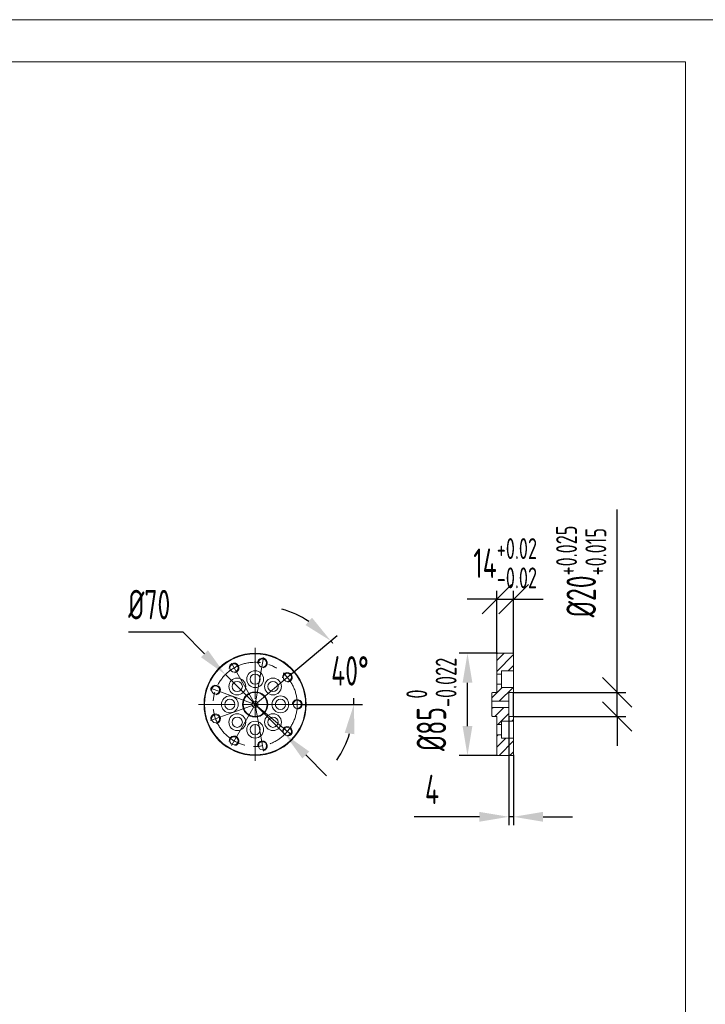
# Model space of a CAD drawing. Header units: millimetres. Extents: x -46 to 5160, y -5105 to -1541.
# Tile 70 of 104: x 3977 to 4547, y -4454 to -3635. Entities that reach past the tile are written whole.
import ezdxf

# ---------------------------------------------------------------- set-up
doc = ezdxf.new("R2010")
doc.units = ezdxf.units.MM
doc.header["$LTSCALE"] = 0.3175
doc.linetypes.add('CENTER2', pattern=[28.574999, 19.049999, -3.175, 3.175, -3.175])
for name, color, linetype, lineweight in [('1轮廓实线层', 7, 'Continuous', 18), ('2细线层', 4, 'Continuous', 13), ('3中心线层', 1, 'CENTER2', 13), ('5剖面线层', 2, 'Continuous', 13), ('7标注层', 4, 'Continuous', 13), ('图框层', 7, 'Continuous', 18)]:
    doc.layers.add(name, color=color, linetype=linetype, lineweight=lineweight)
doc.styles.add('PC_TEXTSTYLE', font='ISOCP.SHX', dxfattribs={"width": 0.707, "bigfont": 'GBCBIG.SHX'})
doc.dimstyles.new('GB_ANGULAR', dxfattribs={"dimtxt": 3.5, "dimasz": 3.5, "dimexe": 1, "dimexo": 0, "dimgap": 1.5, "dimtad": 1, "dimtih": 1, "dimtoh": 1, "dimdsep": 46, "dimtxsty": 'PC_TEXTSTYLE', "dimcen": 0, "dimclrd": 256, "dimclrt": 3, "dimadec": 0, "dimazin": 2, "dimtp": 0.1, "dimtm": 0.1, "dimtfac": 0.71, "dimtdec": 3, "dimtmove": 0, "dimatfit": 3, "dimfxl": 1, "dimtfill": 1, "dimarcsym": 0})
doc.dimstyles.new('GB_DIAMETER', dxfattribs={"dimtxt": 3.5, "dimasz": 3.5, "dimexe": 1, "dimexo": 0, "dimgap": 1.5, "dimtad": 1, "dimjust": 4, "dimdsep": 46, "dimtxsty": 'PC_TEXTSTYLE', "dimcen": 0, "dimclrd": 256, "dimclrt": 3, "dimadec": 0, "dimazin": 2, "dimtp": 0.1, "dimtm": 0.1, "dimtfac": 0.71, "dimtdec": 3, "dimtmove": 0, "dimatfit": 2, "dimfxl": 1, "dimtfill": 1, "dimarcsym": 0})
doc.dimstyles.new('GB_LINEAR', dxfattribs={"dimtxt": 3.5, "dimasz": 3.5, "dimexe": 1, "dimexo": 0, "dimgap": 1.5, "dimtad": 1, "dimdsep": 46, "dimtxsty": 'PC_TEXTSTYLE', "dimcen": 0, "dimclrd": 256, "dimclrt": 3, "dimadec": 0, "dimazin": 2, "dimtp": 0.1, "dimtm": 0.1, "dimtfac": 0.71, "dimtdec": 3, "dimtmove": 0, "dimatfit": 3, "dimfxl": 1, "dimtfill": 1, "dimarcsym": 0})

# ---------------------------------------------------------------- blocks, each defined once
blk = doc.blocks.new('_Oblique')
at = {"color": 0, "lineweight": -2}
blk.add_line((-0.5, -0.5), (0.5, 0.5), dxfattribs=at)
blk = doc.blocks.new('*D46')
at = {"layer": '7标注层', "lineweight": -2, "transparency": 16777216}
for p, q in [((4373.58, -4116.98), (4349.08, -4116.98)), ((4373.58, -4116.98), (4387.58, -4116.98)), ((4387.58, -4116.98), (4412.08, -4116.98))]:
    blk.add_line(p, q, dxfattribs=at)
at = {"layer": '7标注层', "color": 0, "lineweight": -2, "transparency": 16777216}
for p, q in [((4373.58, -4162.4), (4373.58, -4109.98)), ((4387.58, -4162.4), (4387.58, -4109.98))]:
    blk.add_line(p, q, dxfattribs=at)
at = {"layer": 'Defpoints', "color": 0, "transparency": 16777216}
for p in [(4387.58, -4116.98), (4373.58, -4162.4), (4387.58, -4162.4)]:
    blk.add_point(p, dxfattribs=at)
at = {"layer": '7标注层', "lineweight": -2, "transparency": 16777216, "xscale": 24.5, "yscale": 24.5, "zscale": 24.5}
blk.add_blockref('_Oblique', (4373.58, -4116.98), dxfattribs=at)
at = {"layer": '7标注层', "lineweight": -2, "transparency": 16777216, "xscale": 24.5, "yscale": 24.5, "zscale": 24.5, "rotation": 180}
blk.add_blockref('_Oblique', (4387.58, -4116.98), dxfattribs=at)
at = {"layer": '7标注层', "color": 3, "transparency": 16777216, "insert": (4380.58, -4087.05), "char_height": 24.5, "attachment_point": 5, "style": 'PC_TEXTSTYLE', "bg_fill": 3, "box_fill_scale": 1.1, "bg_fill_color": 257, "bg_fill_transparency": 0}
blk.add_mtext('{\\A1;14{}{\\H0.71x;\\C2;\\S+0.02^ -0.02;}}', dxfattribs=at)
blk = doc.blocks.new('*D47')
at = {"layer": '7标注层', "color": 0, "lineweight": -2, "transparency": 16777216}
for p, q in [((4374.08, -4161.9), (4342.23, -4161.9)), ((4374.08, -4246.9), (4342.23, -4246.9))]:
    blk.add_line(p, q, dxfattribs=at)
at = {"layer": '7标注层', "lineweight": -2, "transparency": 16777216}
blk.add_line((4349.23, -4222.4), (4349.23, -4186.4), dxfattribs=at)
at = {"layer": '7标注层', "transparency": 16777216}
for points in [[(4353.32, -4186.4), (4345.15, -4186.4), (4349.23, -4161.9)], [(4345.15, -4222.4), (4353.32, -4222.4), (4349.23, -4246.9)]]:
    blk.add_solid(points, dxfattribs=at)
at = {"layer": 'Defpoints', "color": 0, "transparency": 16777216}
for p in [(4349.23, -4161.9), (4374.08, -4161.9), (4374.08, -4246.9)]:
    blk.add_point(p, dxfattribs=at)
at = {"layer": '7标注层', "color": 3, "transparency": 16777216, "insert": (4319.3, -4204.4), "char_height": 24.5, "attachment_point": 5, "rotation": 90, "style": 'PC_TEXTSTYLE', "bg_fill": 3, "box_fill_scale": 1.1, "bg_fill_color": 257, "bg_fill_transparency": 0}
blk.add_mtext('{\\A1;%%c85{}{\\H0.71x;\\C2;\\S 0^ -0.022;}}', dxfattribs=at)
blk = doc.blocks.new('*D48')
at = {"layer": '7标注层', "lineweight": -2, "transparency": 16777216}
for p, q in [((4473.73, -4194.4), (4473.73, -4042.27)), ((4473.73, -4214.4), (4473.73, -4194.4)), ((4473.73, -4214.4), (4473.73, -4238.9))]:
    blk.add_line(p, q, dxfattribs=at)
at = {"layer": '7标注层', "color": 0, "lineweight": -2, "transparency": 16777216}
for p, q in [((4387.08, -4194.4), (4480.73, -4194.4)), ((4387.08, -4214.4), (4480.73, -4214.4))]:
    blk.add_line(p, q, dxfattribs=at)
at = {"layer": 'Defpoints', "color": 0, "transparency": 16777216}
for p in [(4387.08, -4194.4), (4473.73, -4194.4), (4387.08, -4214.4)]:
    blk.add_point(p, dxfattribs=at)
at = {"layer": '7标注层', "lineweight": -2, "transparency": 16777216, "xscale": 24.5, "yscale": 24.5, "zscale": 24.5}
for p, rotation in [((4473.73, -4194.4), 270), ((4473.73, -4214.4), 90)]:
    blk.add_blockref('_Oblique', p, dxfattribs=dict(at, rotation=rotation))
at = {"layer": '7标注层', "color": 3, "transparency": 16777216, "insert": (4443.8, -4093.84), "char_height": 24.5, "attachment_point": 5, "rotation": 90, "style": 'PC_TEXTSTYLE', "bg_fill": 3, "box_fill_scale": 1.1, "bg_fill_color": 257, "bg_fill_transparency": 0}
blk.add_mtext('{\\A1;%%c20{}{\\H0.71x;\\C2;\\S+0.025^ +0.015;}}', dxfattribs=at)
blk = doc.blocks.new('ZwmFrameMain_1_A4^_^无分区图框^_^landscape')
at = {"layer": '1轮廓实线层'}
for q in [(0, 200), (267, 0)]:
    blk.add_line((267, 200), q, dxfattribs=at)
at = {"layer": '2细线层'}
blk.add_line((272, 205), (-25, 205), dxfattribs=at)
blk = doc.blocks.new('*D49')
at = {"layer": '7标注层', "lineweight": -2, "transparency": 16777216}
for p, q in [((4067.33, -4144.2), (4112.49, -4144.2)), ((4112.49, -4144.2), (4130.62, -4162.33)), ((4197.45, -4229.15), (4147.95, -4179.65)), ((4214.77, -4246.47), (4232.1, -4263.79))]:
    blk.add_line(p, q, dxfattribs=at)
at = {"layer": '7标注层', "transparency": 16777216}
for points in [[(4127.74, -4165.22), (4133.51, -4159.44), (4147.95, -4179.65)], [(4217.66, -4243.58), (4211.89, -4249.36), (4197.45, -4229.15)]]:
    blk.add_solid(points, dxfattribs=at)
at = {"layer": 'Defpoints', "color": 0, "transparency": 16777216}
for p in [(4147.95, -4179.65), (4197.45, -4229.15)]:
    blk.add_point(p, dxfattribs=at)
at = {"layer": '7标注层', "color": 3, "transparency": 16777216, "insert": (4084.66, -4121.45), "char_height": 24.5, "attachment_point": 5, "style": 'PC_TEXTSTYLE', "bg_fill": 3, "box_fill_scale": 1.1, "bg_fill_color": 257, "bg_fill_transparency": 0}
blk.add_mtext('%%c70', dxfattribs=at)
blk = doc.blocks.new('*D50')
at = {"layer": '7标注层', "color": 0, "lineweight": -2, "transparency": 16777216}
for p, q in [((4383.58, -4214.4), (4383.58, -4304.88)), ((4387.58, -4246.4), (4387.58, -4304.88))]:
    blk.add_line(p, q, dxfattribs=at)
at = {"layer": '7标注层', "lineweight": -2, "transparency": 16777216}
for p, q in [((4359.08, -4297.88), (4304.92, -4297.88)), ((4387.58, -4297.88), (4383.58, -4297.88)), ((4412.08, -4297.88), (4436.58, -4297.88))]:
    blk.add_line(p, q, dxfattribs=at)
at = {"layer": '7标注层', "transparency": 16777216}
for points in [[(4359.08, -4301.96), (4359.08, -4293.79), (4383.58, -4297.88)], [(4412.08, -4293.79), (4412.08, -4301.96), (4387.58, -4297.88)]]:
    blk.add_solid(points, dxfattribs=at)
at = {"layer": 'Defpoints', "color": 0, "transparency": 16777216}
for p in [(4383.58, -4214.4), (4387.58, -4246.4), (4383.58, -4297.88)]:
    blk.add_point(p, dxfattribs=at)
at = {"layer": '7标注层', "color": 3, "transparency": 16777216, "insert": (4319.75, -4275.13), "char_height": 24.5, "attachment_point": 5, "style": 'PC_TEXTSTYLE', "bg_fill": 3, "box_fill_scale": 1.1, "bg_fill_color": 257, "bg_fill_transparency": 0}
blk.add_mtext('4', dxfattribs=at)
blk = doc.blocks.new('*D51')
at = {"layer": '7标注层', "color": 0, "lineweight": -2, "transparency": 16777216}
for p, q in [((4202.96, -4179.01), (4240.99, -4147.1)), ((4212.2, -4204.4), (4261.84, -4204.4))]:
    blk.add_line(p, q, dxfattribs=at)
at = {"layer": '7标注层', "lineweight": -2, "transparency": 16777216}
for start, end in [(57.15231, 74.30461), (38.03922, 40), (0, 3.57255), (325.69539, 342.84769)]:
    blk.add_arc((4172.7, -4204.4), 82.15, start, end, dxfattribs=at)
at = {"layer": '7标注层', "transparency": 16777216}
for points in [[(4214.55, -4138.45), (4219.96, -4132.33), (4235.63, -4151.6)], [(4255.23, -4229.24), (4247.15, -4228.02), (4254.84, -4204.4)]]:
    blk.add_solid(points, dxfattribs=at)
at = {"layer": 'Defpoints', "color": 0, "transparency": 16777216}
for p in [(4241.96, -4160.24), (4202.96, -4179.01), (4172.7, -4204.4), (4172.7, -4204.4), (4212.2, -4204.4)]:
    blk.add_point(p, dxfattribs=at)
at = {"layer": '7标注层', "color": 3, "transparency": 16777216, "insert": (4251.5, -4176.53), "char_height": 24.5, "attachment_point": 5, "style": 'PC_TEXTSTYLE'}
blk.add_mtext('40%%d', dxfattribs=at)

msp = doc.modelspace()

# ---------------------------------------------------------------- hatches: boundary and pattern name
at = {"layer": '5剖面线层'}
h = msp.add_hatch(dxfattribs=at)
h.set_pattern_fill('ANSI31', color=256, scale=2, style=0)
h.set_pattern_definition([(45, (-23611.724, 1899.808), (-4.490128, 4.490128), [])])
h.paths.add_polyline_path([(4387.58081, -4176.40031), (4377.58081, -4176.40031), (4377.58081, -4179.15031), (4373.58081, -4179.15031), (4373.58081, -4162.40031), (4374.08081, -4161.90031), (4387.08081, -4161.90031), (4387.58081, -4162.40031)], flags=0)
h.paths.add_polyline_path([(4373.58081, -4229.65031), (4377.58081, -4229.65031), (4377.58081, -4232.40031), (4387.58081, -4232.40031), (4387.58081, -4246.40031), (4387.08081, -4246.90031), (4374.08081, -4246.90031), (4373.58081, -4246.40031)], flags=0)
h.paths.add_polyline_path([(4383.58081, -4214.40031), (4387.08081, -4214.40031), (4387.58081, -4214.90031), (4387.58081, -4218.40031), (4377.58081, -4218.40031), (4377.58081, -4221.15031), (4373.58081, -4221.15031), (4373.58081, -4214.40031), (4370.08081, -4214.40031), (4369.58081, -4213.90031), (4369.58081, -4206.95031), (4383.58081, -4206.95031)], flags=0)
h.paths.add_polyline_path([(4373.58081, -4194.40031), (4373.58081, -4187.65031), (4377.58081, -4187.65031), (4377.58081, -4190.40031), (4387.58081, -4190.40031), (4387.58081, -4193.90031), (4387.08081, -4194.40031), (4383.58081, -4194.40031), (4383.58081, -4201.85031), (4369.58081, -4201.85031), (4369.58081, -4194.90031), (4370.08081, -4194.40031)], flags=0)

# ---------------------------------------------------------------- linework, layer by layer
at = {"layer": '1轮廓实线层'}
for p, q in [((4373.58081, -4162.40031), (4374.08081, -4161.90031)), ((4373.58081, -4179.15031), (4373.58081, -4162.40031)), ((4374.08081, -4161.90031), (4387.08081, -4161.90031)), ((4387.08081, -4161.90031), (4387.58081, -4162.40031)), ((4387.58081, -4162.40031), (4387.58081, -4176.40031)), ((4373.58081, -4183.40031), (4373.58081, -4179.15031)), ((4377.58081, -4179.15031), (4373.58081, -4179.15031)), ((4377.58081, -4176.40031), (4377.58081, -4179.15031)), ((4387.58081, -4176.40031), (4377.58081, -4176.40031)), ((4377.58081, -4179.15031), (4377.58081, -4183.40031)), ((4387.58081, -4183.40031), (4387.58081, -4176.40031)), ((4373.58081, -4187.65031), (4373.58081, -4183.40031)), ((4373.58081, -4194.40031), (4373.58081, -4187.65031)), ((4373.58081, -4187.65031), (4377.58081, -4187.65031)), ((4377.58081, -4183.40031), (4377.58081, -4187.65031)), ((4377.58081, -4187.65031), (4377.58081, -4190.40031)), ((4377.58081, -4190.40031), (4387.58081, -4190.40031)), ((4387.58081, -4190.40031), (4387.58081, -4183.40031)), ((4387.58081, -4190.40031), (4387.58081, -4193.90031)), ((4369.58081, -4194.90031), (4370.08081, -4194.40031)), ((4369.58081, -4201.85031), (4369.58081, -4194.90031)), ((4370.08081, -4194.40031), (4373.58081, -4194.40031)), ((4387.08081, -4194.40031), (4383.58081, -4194.40031)), ((4383.58081, -4194.40031), (4383.58081, -4201.85031)), ((4387.58081, -4193.90031), (4387.08081, -4194.40031)), ((4387.08081, -4214.40031), (4387.08081, -4194.40031)), ((4387.58081, -4193.90031), (4387.58081, -4214.90031)), ((4369.58081, -4204.40031), (4369.58081, -4201.85031)), ((4383.58081, -4201.85031), (4369.58081, -4201.85031)), ((4369.58081, -4206.95031), (4369.58081, -4204.40031)), ((4369.58081, -4213.90031), (4369.58081, -4206.95031)), ((4369.58081, -4206.95031), (4383.58081, -4206.95031)), ((4383.58081, -4204.40031), (4383.58081, -4201.85031)), ((4383.58081, -4206.95031), (4383.58081, -4204.40031)), ((4383.58081, -4206.95031), (4383.58081, -4214.40031)), ((4370.08081, -4214.40031), (4369.58081, -4213.90031)), ((4373.58081, -4214.40031), (4370.08081, -4214.40031)), ((4373.58081, -4221.15031), (4373.58081, -4214.40031)), ((4383.58081, -4214.40031), (4387.08081, -4214.40031)), ((4387.08081, -4214.40031), (4387.58081, -4214.90031)), ((4387.58081, -4214.90031), (4387.58081, -4218.40031)), ((4373.58081, -4225.40031), (4373.58081, -4221.15031)), ((4377.58081, -4221.15031), (4373.58081, -4221.15031)), ((4387.58081, -4218.40031), (4377.58081, -4218.40031)), ((4377.58081, -4218.40031), (4377.58081, -4221.15031)), ((4377.58081, -4221.15031), (4377.58081, -4225.40031)), ((4387.58081, -4225.40031), (4387.58081, -4218.40031)), ((4373.58081, -4229.65031), (4373.58081, -4225.40031)), ((4373.58081, -4246.40031), (4373.58081, -4229.65031)), ((4373.58081, -4229.65031), (4377.58081, -4229.65031)), ((4377.58081, -4225.40031), (4377.58081, -4229.65031)), ((4377.58081, -4229.65031), (4377.58081, -4232.40031)), ((4387.58081, -4232.40031), (4387.58081, -4225.40031)), ((4377.58081, -4232.40031), (4387.58081, -4232.40031)), ((4387.58081, -4232.40031), (4387.58081, -4246.40031)), ((4374.08081, -4246.90031), (4373.58081, -4246.40031)), ((4387.08081, -4246.90031), (4374.08081, -4246.90031)), ((4387.58081, -4246.40031), (4387.08081, -4246.90031))]:
    msp.add_line(p, q, dxfattribs=at)
for centre, radius in [((4172.69785, -4204.40031), 42.5), ((4172.69785, -4204.40031), 42), ((4178.77553, -4169.93204), 3.4), ((4155.19785, -4174.08942), 3.4), ((4157.8486, -4189.55107), 7), ((4172.69785, -4183.40031), 7), ((4172.69785, -4183.40031), 4.25), ((4187.54709, -4189.55107), 7), ((4199.5094, -4181.90274), 3.4), ((4139.8086, -4192.4296), 3.4), ((4157.8486, -4189.55107), 4.25), ((4187.54709, -4189.55107), 4.25), ((4151.69785, -4204.40031), 7), ((4172.69785, -4204.40031), 10.5), ((4172.69785, -4204.40031), 10), ((4193.69785, -4204.40031), 7), ((4151.69785, -4204.40031), 4.25), ((4172.69785, -4204.40031), 2.55), ((4193.69785, -4204.40031), 4.25), ((4207.69785, -4204.40031), 3.4), ((4139.8086, -4216.37101), 3.4), ((4157.8486, -4219.24955), 7), ((4157.8486, -4219.24955), 4.25), ((4187.54709, -4219.24955), 7), ((4187.54709, -4219.24955), 4.25), ((4172.69785, -4225.40031), 7), ((4172.69785, -4225.40031), 4.25), ((4199.5094, -4226.89788), 3.4), ((4155.19785, -4234.7112), 3.4), ((4178.77553, -4238.86858), 3.4)]:
    msp.add_circle(centre, radius, dxfattribs=at)
at = {"layer": '2细线层'}
for centre in [(4178.77553, -4169.93204), (4155.19785, -4174.08942), (4199.5094, -4181.90274), (4139.8086, -4192.4296), (4207.69785, -4204.40031), (4139.8086, -4216.37101), (4199.5094, -4226.89788), (4155.19785, -4234.7112), (4178.77553, -4238.86858)]:
    msp.add_arc(centre, 4, 277, 187, dxfattribs=at)
at = {"layer": '3中心线层', "ltscale": 7}
for p, q in [((4172.69785, -4157.40031), (4172.69785, -4251.40031)), ((4172.69785, -4204.40031), (4179.55695, -4165.5004)), ((4172.69785, -4204.40031), (4152.94785, -4170.19231)), ((4172.69785, -4204.40031), (4202.9566, -4179.0102)), ((4172.69785, -4204.40031), (4135.57999, -4190.89051)), ((4219.69785, -4204.40031), (4125.69785, -4204.40031)), ((4172.69785, -4204.40031), (4135.57999, -4217.91011)), ((4172.69785, -4204.40031), (4152.94785, -4238.60831)), ((4172.69785, -4204.40031), (4179.55695, -4243.30022)), ((4172.69785, -4204.40031), (4202.9566, -4229.79042))]:
    msp.add_line(p, q, dxfattribs=at)
at = {"layer": '3中心线层', "ltscale": 4.5}
msp.add_line((4172.69785, -4204.40031), (4212.19785, -4204.40031), dxfattribs=at)
at = {"layer": '3中心线层', "ltscale": 7}
msp.add_circle((4172.69785, -4204.40031), 35, dxfattribs=at)

# ---------------------------------------------------------------- next in the draw order: dimensions: what is measured, and where the dimension line sits
at = {"layer": '7标注层'}
dim = msp.add_linear_dim(base=(4387.58081, -4116.98279), p1=(4373.58081, -4162.40031), p2=(4387.58081, -4162.40031), text='{\\A1;<>{}{\\H0.71x;\\C2;\\S+0.02^ -0.02;}}', dimstyle='GB_LINEAR', override={"dimscale": 7, "dimgap": 1.5, "dimtad": 1, "dimjust": 0, "dimdec": 2, "dimlfac": 1, "dimpost": '<>', "dimblk1": 'Oblique', "dimblk2": 'Oblique', "dimsah": 1, "dimse1": 0, "dimse2": 0, "dimsd1": 0, "dimsd2": 0, "dimclrd": 256, "dimclre": 0, "dimtol": 0, "dimlim": 0, "dimtp": 0.02, "dimtm": 0.02, "dimtdec": 3, "dimtofl": 1}, dxfattribs=at)
dim.commit()
dim.dimension.update_dxf_attribs({"geometry": '*D46', "text_midpoint": (4380.58081, -4116.98279), "dimtype": 160})

# ---------------------------------------------------------------- next in the draw order: dimensions: what is measured, and where the dimension line sits
dim = msp.add_linear_dim(base=(4473.73269, -4194.40031), p1=(4387.08081, -4214.40031), p2=(4387.08081, -4194.40031), angle=90, text='{\\A1;%%c<>{}{\\H0.71x;\\C2;\\S+0.025^ +0.015;}}', dimstyle='GB_LINEAR', override={"dimscale": 7, "dimgap": 1.5, "dimtad": 1, "dimjust": 0, "dimdec": 2, "dimlfac": 1, "dimpost": '<>', "dimblk1": 'Oblique', "dimblk2": 'Oblique', "dimsah": 1, "dimse1": 0, "dimse2": 0, "dimsd1": 0, "dimsd2": 0, "dimclrd": 256, "dimclre": 0, "dimtol": 0, "dimlim": 0, "dimtp": 0.025, "dimtm": -0.015, "dimtdec": 3, "dimtofl": 1}, dxfattribs=at)
dim.commit()
dim.dimension.update_dxf_attribs({"geometry": '*D48', "text_midpoint": (4443.80143, -4093.83536)})
dim = msp.add_linear_dim(base=(4349.23442, -4161.90031), p1=(4374.08081, -4246.90031), p2=(4374.08081, -4161.90031), angle=90, text='{\\A1;%%c<>{}{\\H0.71x;\\C2;\\S 0^ -0.022;}}', dimstyle='GB_LINEAR', override={"dimscale": 7, "dimgap": 1.5, "dimtad": 1, "dimjust": 0, "dimdec": 2, "dimlfac": 1, "dimpost": '<>', "dimse1": 0, "dimse2": 0, "dimsd1": 0, "dimsd2": 0, "dimclrd": 256, "dimclre": 0, "dimtol": 0, "dimlim": 0, "dimtp": 0, "dimtm": 0.022, "dimtdec": 3, "dimtofl": 1}, dxfattribs=at)
dim.commit()
dim.dimension.update_dxf_attribs({"geometry": '*D47', "text_midpoint": (4349.23442, -4204.40031), "dimtype": 160})

# ---------------------------------------------------------------- next in the draw order: block references
at = {"layer": '图框层', "xscale": 7, "yscale": 7, "zscale": 7}
msp.add_blockref('ZwmFrameMain_1_A4^_^无分区图框^_^landscape', (2661.51172, -5070.14078), dxfattribs=at)

# ---------------------------------------------------------------- next in the draw order: dimensions: what is measured, and where the dimension line sits
at = {"layer": '7标注层'}
dim = msp.add_diameter_dim_2p(p1=(4197.44773, -4229.1479), p2=(4147.94796, -4179.65272), dimstyle='GB_DIAMETER', override={"dimscale": 7, "dimgap": 1.5, "dimtad": 1, "dimtih": 0, "dimtoh": 1, "dimdec": 2, "dimlfac": 1, "dimse1": 0, "dimse2": 0, "dimsd1": 0, "dimsd2": 0, "dimtix": 0, "dimtofl": 1, "dimatfit": 0}, dxfattribs=at)
dim.commit()
dim.dimension.update_dxf_attribs({"geometry": '*D49', "text_midpoint": (4112.48947, -4144.19751), "dimtype": 163})
dim = msp.add_linear_dim(base=(4383.58081, -4297.87629), p1=(4387.58081, -4246.40031), p2=(4383.58081, -4214.40031), dimstyle='GB_LINEAR', override={"dimscale": 7, "dimgap": 1.5, "dimtad": 1, "dimjust": 0, "dimdec": 2, "dimlfac": 1, "dimse1": 0, "dimse2": 0, "dimsd1": 0, "dimsd2": 0, "dimclrd": 256, "dimclre": 0, "dimtofl": 1}, dxfattribs=at)
dim.commit()
dim.dimension.update_dxf_attribs({"geometry": '*D50', "text_midpoint": (4319.75043, -4275.12629)})

# ---------------------------------------------------------------- next in the draw order: dimensions: what is measured, and where the dimension line sits
dim = msp.add_angular_dim_2l(base=(4241.96168, -4160.23504), line1=((4172.69785, -4204.40031), (4212.19785, -4204.40031)), line2=((4172.69785, -4204.40031), (4202.9566, -4179.0102)), dimstyle='GB_ANGULAR', override={"dimscale": 7, "dimadec": 2, "dimtmove": 2, "dimtfill": 0}, dxfattribs=at)
dim.commit()
dim.dimension.update_dxf_attribs({"geometry": '*D51', "text_midpoint": (4251.50111, -4176.53157), "dimtype": 162})

doc.saveas('drawing.dxf')
